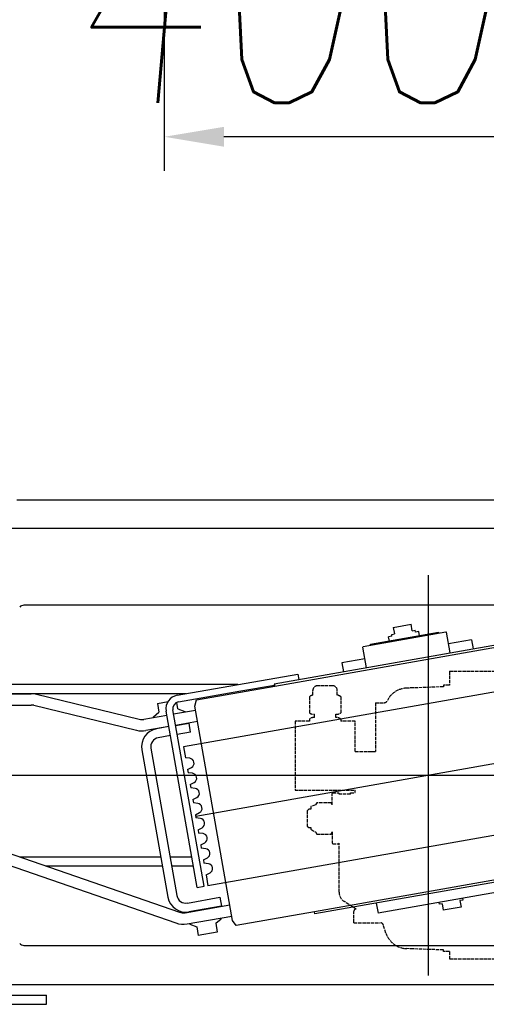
# Model space of a CAD drawing. Header units: millimetres. Extents: x 247761 to 294611, y 172579 to 236863.
# Tile 196 of 256: x 264808 to 265219, y 186513 to 187381. Entities that reach past the tile are written whole.
import ezdxf

# ---------------------------------------------------------------- set-up
doc = ezdxf.new("R2010")
doc.units = ezdxf.units.MM
doc.linetypes.add('ACAD_ISO02W100', pattern=[15, 12, -3])
for name, color, linetype in [('DASH_25', 1, 'ACAD_ISO02W100'), ('NOVÁ TENKÁ', 240, 'Continuous'), ('ŽB', 3, 'Continuous')]:
    doc.layers.add(name, color=color, linetype=linetype)
doc.layers.add('DIM_COMP_AUX', color=7, linetype='Continuous', plot=False)
doc.layers.add('PLOCHY_MISTNOSTI', color=180, linetype='Continuous', plot=False)
doc.styles.add('ROMANS', font='romans.shx', dxfattribs={"width": 0.75, "oblique": 5, "height": 200})
doc.dimstyles.new('KONE_mm', dxfattribs={"dimscale": 15, "dimtxt": 3.5, "dimasz": 3.5, "dimexe": 2, "dimexo": 0, "dimgap": 2, "dimtad": 1, "dimdec": 0, "dimrnd": 0.01, "dimzin": 0, "dimdsep": 46, "dimtxsty": 'ROMANS', "dimsah": 1, "dimcen": 0, "dimclrd": 256, "dimclre": 256, "dimclrt": 256, "dimadec": 1, "dimazin": 3, "dimtfac": 1, "dimtdec": 0, "dimtmove": 0, "dimatfit": 3, "dimfxl": 0, "dimtolj": 1, "dimtzin": 0, "dimarcsym": 0})

# ---------------------------------------------------------------- blocks, each defined once
blk = doc.blocks.new('MX20_Planview')
at = {"layer": 'DASH_25', "ltscale": 0.25}
for p, q in [((268, -543.5), (268, 543.5)), ((14.25, -543.5), (14.25, -493.5)), ((14.25, -543.5), (26.5, -543.5)), ((26.5, -543.5), (26.5, -548.94)), ((261.5, -543.5), (261.5, -548.94)), ((261.5, -543.5), (268, -543.5)), ((26.5, -548.94), (27.95, -548.94)), ((27.95, -548.94), (29.08, -581.31)), ((260.05, -548.94), (258.92, -581.31)), ((260.05, -548.94), (258.92, -581.31)), ((261.5, -548.94), (260.05, -548.94)), ((261.5, -548.94), (260.05, -548.94)), ((42, -608.94), (42, -601.25)), ((236, -627.94), (236, -604.77)), ((238.04, -601.93), (238.04, -601.93)), ((245.12, -599.63), (238.07, -601.92)), ((42, -608.94), (85.01, -608.94)), ((85.01, -613.07), (85.01, -608.94)), ((85.01, -626.77), (85.01, -608.94)), ((58.22, -626.77), (58.22, -639.53)), ((85.01, -626.77), (58.22, -626.77)), ((121.3, -626.77), (119.22, -626.77)), ((119.22, -679.77), (119.22, -626.77)), ((121.39, -630.94), (121.3, -626.77)), ((122.58, -630.94), (121.39, -630.94)), ((122.58, -630.94), (122.58, -640.94)), ((224, -625.92), (217.44, -636.29)), ((236, -627.94), (226, -627.94)), ((236, -627.94), (226, -627.94)), ((35.42, -642.49), (31.14, -642.49)), ((36.62, -639.53), (50.86, -639.53)), ((56.36, -639.53), (58.22, -639.53)), ((121.5, -641.44), (122, -640.94)), ((121.5, -646.44), (121.5, -641.44)), ((122.58, -640.94), (122, -640.94)), ((166.5, -641.44), (166, -640.94)), ((208.99, -640.94), (166, -640.94)), ((166.5, -646.44), (166.5, -641.44)), ((26.94, -646.69), (26.94, -659.85)), ((55.16, -643.89), (52.06, -643.89)), ((122, -646.94), (121.5, -646.44)), ((132, -646.94), (122, -646.94)), ((132, -646.94), (130.14, -648.02)), ((132, -646.94), (130.14, -648.02)), ((132, -646.94), (130.14, -648.02)), ((132, -646.94), (130.14, -648.02)), ((132, -646.94), (130.14, -648.02)), ((132, -646.94), (130.14, -648.02)), ((132, -646.94), (130.14, -648.02)), ((130.14, -648.02), (130.14, -660.67)), ((130.14, -648.02), (130.14, -660.67)), ((130.14, -648.02), (130.14, -660.67)), ((130.14, -648.02), (130.14, -660.67)), ((130.14, -648.02), (130.14, -660.67)), ((130.14, -648.02), (130.14, -660.67)), ((130.14, -648.02), (130.14, -660.67)), ((157.86, -648.02), (156, -646.94)), ((156, -646.94), (165.65, -646.94)), ((157.86, -648.02), (156, -646.94)), ((157.86, -648.02), (156, -646.94)), ((157.86, -648.02), (156, -646.94)), ((157.86, -648.02), (156, -646.94)), ((157.86, -660.67), (157.86, -648.02)), ((157.86, -660.67), (157.86, -648.02)), ((157.86, -660.67), (157.86, -648.02)), ((157.86, -660.67), (157.86, -648.02)), ((157.86, -660.67), (157.86, -648.02)), ((166, -646.94), (166.5, -646.44)), ((35.42, -664.05), (31.14, -664.05)), ((36.62, -667.01), (50.86, -667.01)), ((55.16, -662.65), (52.06, -662.65)), ((56.36, -667.01), (58.22, -667.01)), ((58.22, -667.01), (58.22, -679.77)), ((130.14, -660.67), (132, -661.74)), ((130.14, -660.67), (132, -661.74)), ((130.14, -660.67), (132, -661.74)), ((130.14, -660.67), (132, -661.74)), ((130.14, -660.67), (132, -661.74)), ((130.14, -660.67), (132, -661.74)), ((130.14, -660.67), (132, -661.74)), ((132, -661.74), (133.59, -665.71)), ((132, -661.74), (133.59, -665.71)), ((132, -661.74), (133.59, -665.71)), ((132, -661.74), (133.59, -665.71)), ((132, -661.74), (133.59, -665.71)), ((132, -661.74), (133.59, -665.71)), ((132, -661.74), (133.59, -665.71)), ((133.59, -665.71), (136, -665.71)), ((133.59, -665.71), (136, -665.71)), ((133.59, -665.71), (136, -665.71)), ((133.59, -665.71), (136, -665.71)), ((133.59, -665.71), (136, -665.71)), ((133.59, -665.71), (136, -665.71)), ((133.59, -665.71), (136, -665.71)), ((136, -665.71), (136, -667.74)), ((136, -665.71), (136, -667.74)), ((136, -665.71), (136, -667.74)), ((136, -665.71), (136, -667.74)), ((136, -665.71), (136, -667.74)), ((136, -665.71), (136, -667.74)), ((136, -667.74), (137.2, -668.94)), ((136, -667.74), (137.2, -668.94)), ((136, -667.74), (137.2, -668.94)), ((136, -667.74), (137.2, -668.94)), ((136, -667.74), (137.2, -668.94)), ((136, -667.74), (137.2, -668.94)), ((150.8, -668.94), (152, -667.74)), ((150.8, -668.94), (152, -667.74)), ((150.8, -668.94), (152, -667.74)), ((150.8, -668.94), (152, -667.74)), ((150.8, -668.94), (152, -667.74)), ((152, -665.71), (153.61, -665.71)), ((152, -667.74), (152, -665.71)), ((152, -667.74), (152, -665.71)), ((152, -667.74), (152, -665.71)), ((152, -667.74), (152, -665.71)), ((152, -667.74), (152, -665.71)), ((152, -665.71), (153.61, -665.71)), ((152, -665.71), (153.61, -665.71)), ((152, -665.71), (153.61, -665.71)), ((152, -665.71), (153.61, -665.71)), ((153.61, -665.71), (156, -661.74)), ((153.61, -665.71), (156, -661.74)), ((153.61, -665.71), (156, -661.74)), ((153.61, -665.71), (156, -661.74)), ((153.61, -665.71), (156, -661.74)), ((156, -661.74), (157.86, -660.67)), ((156, -661.74), (157.86, -660.67)), ((156, -661.74), (157.86, -660.67)), ((156, -661.74), (157.86, -660.67)), ((156, -661.74), (157.86, -660.67)), ((137.2, -668.94), (150.8, -668.94)), ((137.2, -668.94), (150.8, -668.94)), ((137.2, -668.94), (150.8, -668.94)), ((137.2, -668.94), (150.8, -668.94)), ((137.2, -668.94), (150.8, -668.94)), ((137.2, -668.94), (139.4, -668.94)), ((58.22, -679.77), (119.22, -679.77))]:
    blk.add_line(p, q, dxfattribs=at)
for centre, radius, start, end in [((49.07, -580.61), 20, 182, 242.80135), ((238.93, -580.61), 20, 288.03429, 358), ((238.93, -580.61), 20, 288.03429, 358), ((39, -601.25), 3, 360, 71.96571), ((239, -604.77), 3, 108.03429, 180), ((226, -625.94), 2, 179.41992, 270), ((31.14, -646.69), 4.2, 90, 180), ((40.59, -642.97), 5.25, 139.11761, 174.81528), ((46.89, -642.97), 5.25, 349.84147, 40.88239), ((60.33, -642.97), 5.25, 139.11761, 190.15853), ((208.99, -630.94), 10, 270, 327.68631), ((31.14, -659.85), 4.2, 180, 270), ((40.59, -663.58), 5.25, 185.18472, 220.88239), ((46.89, -663.58), 5.25, 319.11761, 10.15853), ((60.33, -663.58), 5.25, 169.84147, 220.88239)]:
    blk.add_arc(centre, radius, start, end, dxfattribs=at)
blk = doc.blocks.new('*D489')
at = {"layer": 'Defpoints', "color": 0, "transparency": 16777216}
for p in [(-429.76, 1725), (-300, 1725), (-300, 1325)]:
    blk.add_point(p, dxfattribs=at)
at = {"layer": 'DIM_COMP_AUX', "lineweight": -2, "transparency": 16777216}
for p, q in [((-300, 1725), (-459.76, 1725)), ((-429.76, 1377.5), (-429.76, 1672.5)), ((-300, 1325), (-459.76, 1325))]:
    blk.add_line(p, q, dxfattribs=at)
at = {"layer": 'DIM_COMP_AUX', "transparency": 16777216}
for points in [[(-421.01, 1672.5), (-438.51, 1672.5), (-429.76, 1725)], [(-421.01, 1377.5), (-438.51, 1377.5), (-429.76, 1325)]]:
    blk.add_solid(points, dxfattribs=at)
at = {"layer": 'DIM_COMP_AUX', "transparency": 16777216, "insert": (-299.76, 1525), "char_height": 200, "attachment_point": 5, "rotation": 270, "style": 'ROMANS'}
blk.add_mtext('\\A1;400.0', dxfattribs=at)
blk = doc.blocks.new('10020_Elevator_0')
at = {"layer": 'NOVÁ TENKÁ'}
for p, q in [((-1195, 2024), (-1195, 1829)), ((-921, 1705.61), (-921, 1924)), ((-921, 1924), (-921, 1842.4)), ((-931, 1888), (-931, 1842.4)), ((-913, 1660.24), (-913, 1892)), ((-1187, 1884), (-1187, 1829)), ((-1065.55, 1881.41), (-1123.25, 1714.91)), ((-1056.1, 1878.13), (-1113.8, 1711.63)), ((-775, 1880), (-775, 205)), ((-1065, 1852.46), (-1065, 1728.08)), ((-750, 1855), (-750, 205)), ((-1143, 1848.77), (-1143, 1135.23)), ((-843, 1135.23), (-843, 1848.77)), ((-931.28, 1840.03), (-953.32, 1749.4)), ((-921.57, 1837.67), (-943.6, 1747.04)), ((-1195, 1829), (-1187, 1829)), ((-1073, 1829.37), (-1073, 1726.67)), ((-970.55, 1744.74), (-1100.54, 1721.82)), ((-950.01, 1720.94), (-953.58, 1741.2)), ((-940.16, 1722.68), (-943.74, 1742.94)), ((-969.16, 1736.86), (-1099.15, 1713.94)), ((-957.98, 1719.54), (-959.89, 1730.37)), ((-950.1, 1720.93), (-952.01, 1731.76)), ((-942.25, 1734.5), (-941.52, 1734.62)), ((-941.52, 1734.62), (-937.44, 1729.76)), ((-929.56, 1731.15), (-937.44, 1729.76)), ((-929.56, 1731.15), (-927.9, 1721.72)), ((-1091.91, 1695.92), (-936.31, 1723.36)), ((-1065, 1719.96), (-1065, 1700.67)), ((-950.63, 1723.93), (-950.54, 1723.95)), ((-1090.87, 1690.01), (-935.27, 1717.45)), ((-1073, 1718.55), (-1073, 1699.26)), ((-954.85, 1701.81), (-956.94, 1713.63)), ((-949.06, 1715.02), (-946.98, 1703.2)), ((-945.58, 1695.83), (-948.97, 1715.03)), ((-948.88, 1713.98), (-948.79, 1714)), ((-935.74, 1697.57), (-939.12, 1716.77)), ((-934.49, 1713.02), (-936.66, 1707.05)), ((-934.49, 1713.02), (-928.78, 1714.03)), ((-928.32, 1712.58), (-918.6, 1657.43)), ((-922.41, 1713.62), (-903.66, 1607.27)), ((-1124.35, 1702.39), (-1126.53, 1696.42)), ((-1124.35, 1702.39), (-1123.63, 1702.51)), ((-1124.05, 1704.89), (-1117.12, 1665.58)), ((-1114.2, 1706.62), (-1107.27, 1667.32)), ((-1108.48, 1674.72), (-1113.52, 1703.28)), ((-1105.64, 1704.67), (-1100.61, 1676.11)), ((-1001.17, 1702.27), (-1004.04, 1701.77)), ((-1001.17, 1702.27), (-999.34, 1698.75)), ((-991.26, 1700.17), (-990.74, 1704.11)), ((-987.88, 1704.62), (-990.74, 1704.11)), ((-987.88, 1704.62), (-986.04, 1701.09)), ((-977.97, 1702.51), (-977.45, 1706.46)), ((-967.89, 1708.14), (-977.45, 1706.46)), ((-895.48, 1297.48), (-967.89, 1708.14)), ((-954.85, 1701.81), (-946.98, 1703.2)), ((-937.39, 1706.92), (-936.66, 1707.05)), ((-1126.53, 1696.42), (-1134.4, 1695.03)), ((-1131.45, 1678.29), (-1134.4, 1695.03)), ((-1120.97, 1664.91), (-931.89, 1698.25)), ((-1091.91, 1695.92), (-1090.87, 1690.01)), ((-1044.44, 1690.79), (-1043.92, 1694.74)), ((-1041.06, 1695.24), (-1043.92, 1694.74)), ((-1041.06, 1695.24), (-1039.22, 1691.71)), ((-1031.15, 1693.14), (-1030.63, 1697.08)), ((-1027.76, 1697.58), (-1030.63, 1697.08)), ((-1027.76, 1697.58), (-1025.93, 1694.06)), ((-1017.85, 1695.48), (-1017.33, 1699.42)), ((-1014.47, 1699.93), (-1017.33, 1699.42)), ((-1014.47, 1699.93), (-1012.63, 1696.4)), ((-1004.56, 1697.83), (-1004.04, 1701.77)), ((-931.89, 1698.25), (-926.53, 1696.65)), ((-926.53, 1696.65), (-914.37, 1627.72)), ((-1110.47, 1685.49), (-1110.38, 1685.5)), ((-1080.94, 1688.21), (-1090.5, 1686.52)), ((-1018.09, 1275.86), (-1090.5, 1686.52)), ((-1080.94, 1688.21), (-1079.11, 1684.68)), ((-1071.03, 1686.1), (-1070.51, 1690.05)), ((-1067.65, 1690.55), (-1070.51, 1690.05)), ((-1067.65, 1690.55), (-1065.81, 1687.02)), ((-1057.74, 1688.45), (-1057.22, 1692.39)), ((-1054.35, 1692.9), (-1057.22, 1692.39)), ((-1054.35, 1692.9), (-1052.52, 1689.37)), ((-1123.57, 1679.68), (-1131.45, 1678.29)), ((-1123.57, 1679.68), (-1119.49, 1674.81)), ((-1119.49, 1674.81), (-1118.77, 1674.94)), ((-1100.61, 1676.11), (-1108.48, 1674.72)), ((-1125.46, 1661.58), (-1120.97, 1664.91)), ((-1113.3, 1592.64), (-1125.46, 1661.58)), ((-918.6, 1657.43), (-913.39, 1627.89)), ((-912.4, 1628.06), (-914.37, 1627.72)), ((-914.37, 1627.72), (-872.7, 1391.36)), ((-912.4, 1628.06), (-870.73, 1391.71)), ((-903.66, 1607.27), (-908.58, 1606.4)), ((-1115.27, 1592.29), (-1113.3, 1592.64)), ((-1073.6, 1355.94), (-1115.27, 1592.29)), ((-1071.63, 1356.28), (-1113.3, 1592.64)), ((-893.76, 1568.39), (-901.64, 1567)), ((-890.2, 1548.21), (-893.76, 1568.39)), ((-898.08, 1546.82), (-879.86, 1550.03)), ((-879.86, 1550.03), (-879.28, 1549.62)), ((-879.28, 1549.62), (-866.43, 1476.75)), ((-1105.72, 1538.13), (-1114.59, 1536.56)), ((-877.66, 1543.31), (-878.24, 1543.71)), ((-867.06, 1483.24), (-877.66, 1543.31)), ((-1092.01, 1408.54), (-1114.59, 1536.56)), ((-874.71, 1526.57), (-870.77, 1527.26)), ((-870.25, 1524.31), (-870.77, 1527.26)), ((-870.25, 1524.31), (-868.67, 1524.58)), ((-868.67, 1524.58), (-868.24, 1522.12)), ((-862.52, 1523.13), (-868.24, 1522.12)), ((-862.52, 1523.13), (-859.75, 1507.37)), ((-866.6, 1503.63), (-865.02, 1503.9)), ((-866.08, 1500.67), (-866.6, 1503.63)), ((-865.46, 1506.37), (-859.75, 1507.37)), ((-865.46, 1506.37), (-865.02, 1503.9)), ((-870.02, 1499.98), (-866.08, 1500.67)), ((-1106.26, 1480.15), (-1111.98, 1479.14)), ((-1109.2, 1463.39), (-1111.98, 1479.14)), ((-1105.12, 1482.89), (-1106.7, 1482.61)), ((-1106.26, 1480.15), (-1106.7, 1482.61)), ((-867.06, 1483.24), (-867.47, 1482.66)), ((-866.43, 1476.75), (-866.83, 1476.17)), ((-885.05, 1472.96), (-866.83, 1476.17)), ((-873.61, 1454.16), (-877.17, 1474.34)), ((-1103.48, 1464.4), (-1109.2, 1463.39)), ((-1103.05, 1461.93), (-1103.48, 1464.4)), ((-1101.48, 1462.21), (-1103.05, 1461.93)), ((-873.61, 1454.16), (-881.49, 1452.77))]:
    blk.add_line(p, q, dxfattribs=at)
at = {"layer": 'NOVÁ TENKÁ', "ltscale": 0.33}
for p, q in [((-993, 1902), (-993, 1082)), ((-956.78, 1286.67), (-1029.2, 1697.33)), ((-1169.57, 1492), (-816.43, 1492))]:
    blk.add_line(p, q, dxfattribs=at)
at = {"layer": 'NOVÁ TENKÁ'}
for centre, radius, start, end in [((-1138, 1848.77), 5, 131.98721, 180), ((-848, 1848.77), 5, 0, 48.01279), ((-941, 1842.4), 10, 346.33331, 0), ((-941, 1842.4), 20, 346.33331, 0), ((-933.89, 1744.67), 20, 166.33331, 190), ((-933.89, 1744.67), 10, 166.33331, 190), ((-967.77, 1728.98), 16, 10, 100), ((-967.77, 1728.98), 8, 10, 100), ((-1097.76, 1706.06), 16, 100, 190), ((-934.23, 1711.54), 12, 10, 100), ((-1104.35, 1708.36), 20, 160.88717, 190), ((-1104.35, 1708.36), 10, 160.88717, 190), ((-1097.76, 1706.06), 8, 100, 190), ((-934.23, 1711.54), 6, 10, 100), ((-982.23, 1703.08), 4.3, 207.5, 352.5), ((-1022.11, 1696.04), 4.3, 207.5, 352.5), ((-1008.82, 1698.39), 4.3, 207.5, 352.5), ((-995.52, 1700.73), 4.3, 207.5, 352.5), ((-1075.29, 1686.67), 4.3, 207.5, 352.5), ((-1062, 1689.01), 4.3, 207.5, 352.5), ((-1048.7, 1691.35), 4.3, 207.5, 352.5), ((-1035.41, 1693.7), 4.3, 207.5, 352.5)]:
    blk.add_arc(centre, radius, start, end, dxfattribs=at)
at = {"layer": 'NOVÁ TENKÁ', "rotation": 180}
blk.add_blockref('MX20_Planview', (-887, 930), dxfattribs=at)
at = {"layer": 'DIM_COMP_AUX'}
dim = blk.add_linear_dim(base=(-429.76, 1725), p1=(-300, 1325), p2=(-300, 1725), angle=90, dimstyle='KONE_mm', override={"dimdec": 1}, dxfattribs=at)
dim.commit()
dim.dimension.update_dxf_attribs({"geometry": '*D489', "text_midpoint": (-429.76, 1525), "dimtype": 128})

msp = doc.modelspace()

# ---------------------------------------------------------------- linework, layer by layer
at = {"layer": 'PLOCHY_MISTNOSTI', "ltscale": 5}
msp.add_lwpolyline([(264560.517, 186530.259), (266660.517, 186530.259), (266660.517, 191055.259), (264560.517, 191055.259)], close=True, dxfattribs=at)
at = {"layer": 'ŽB'}
msp.add_line((264560.517, 186530.259), (266660.517, 186530.259), dxfattribs=at)

# ---------------------------------------------------------------- block references
at = {"rotation": 90}
msp.add_blockref('10020_Elevator_0', (266660.517, 187707.759), dxfattribs=at)

doc.saveas('drawing.dxf')
